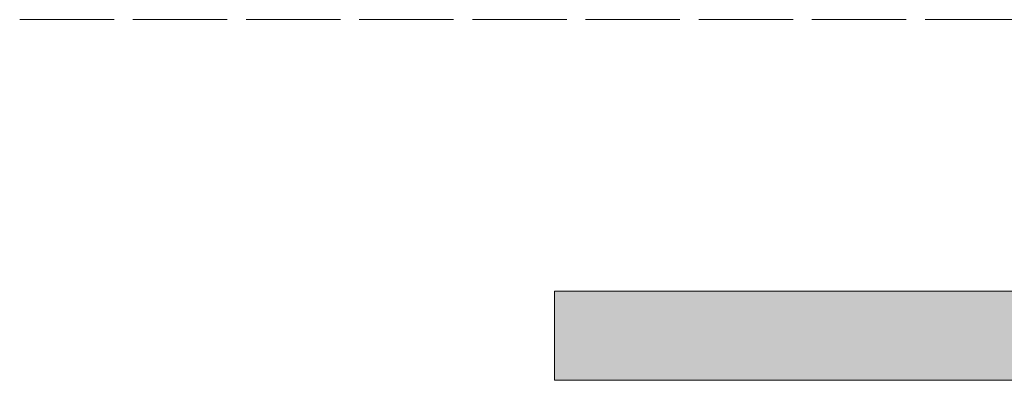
# Model space of a CAD drawing. Header units: millimetres. Extents: x 17 to 413, y 4 to 292.
# Tile 31 of 58: x 99 to 112, y 188 to 193. Entities that reach past the tile are written whole.
import ezdxf

# ---------------------------------------------------------------- set-up
doc = ezdxf.new("R2010")
doc.units = ezdxf.units.MM
doc.linetypes.add('DASHED', pattern=[1.524, 1.27, -0.254])
for name, color, linetype in [('FILL-LIGHT', 7, 'Continuous'), ('LINE-STEEL-DASH', 7, 'DASHED'), ('LINE-STEEL_GREY', 7, 'Continuous')]:
    doc.layers.add(name, color=color, linetype=linetype)

msp = doc.modelspace()

# ---------------------------------------------------------------- hatches: boundary and pattern name
at = {"layer": 'FILL-LIGHT', "true_color": 0xdbdbde}
h = msp.add_hatch(color=254, dxfattribs=at)
h.dxf.hatch_style = 1
h.paths.add_polyline_path([(106.184, 189.153), (219.816, 189.153), (219.816, 187.953), (106.184, 187.953)])
h = msp.add_hatch(color=254, dxfattribs=at)
h.dxf.hatch_style = 1
h.paths.add_polyline_path([(106.184, 187.953), (106.184, 189.153), (219.816, 189.153), (219.816, 187.953)])

# ---------------------------------------------------------------- linework, layer by layer
at = {"layer": 'LINE-STEEL-DASH', "lineweight": 5}
msp.add_line((98.984, 192.811), (220.616, 192.811), dxfattribs=at)
at = {"layer": 'LINE-STEEL_GREY', "lineweight": 5}
for points in [[(106.184, 189.153), (219.816, 189.153), (219.816, 187.953), (106.184, 187.953)], [(106.184, 187.953), (106.184, 189.153), (219.816, 189.153), (219.816, 187.953)]]:
    msp.add_lwpolyline(points, close=True, dxfattribs=at)

doc.saveas('drawing.dxf')
